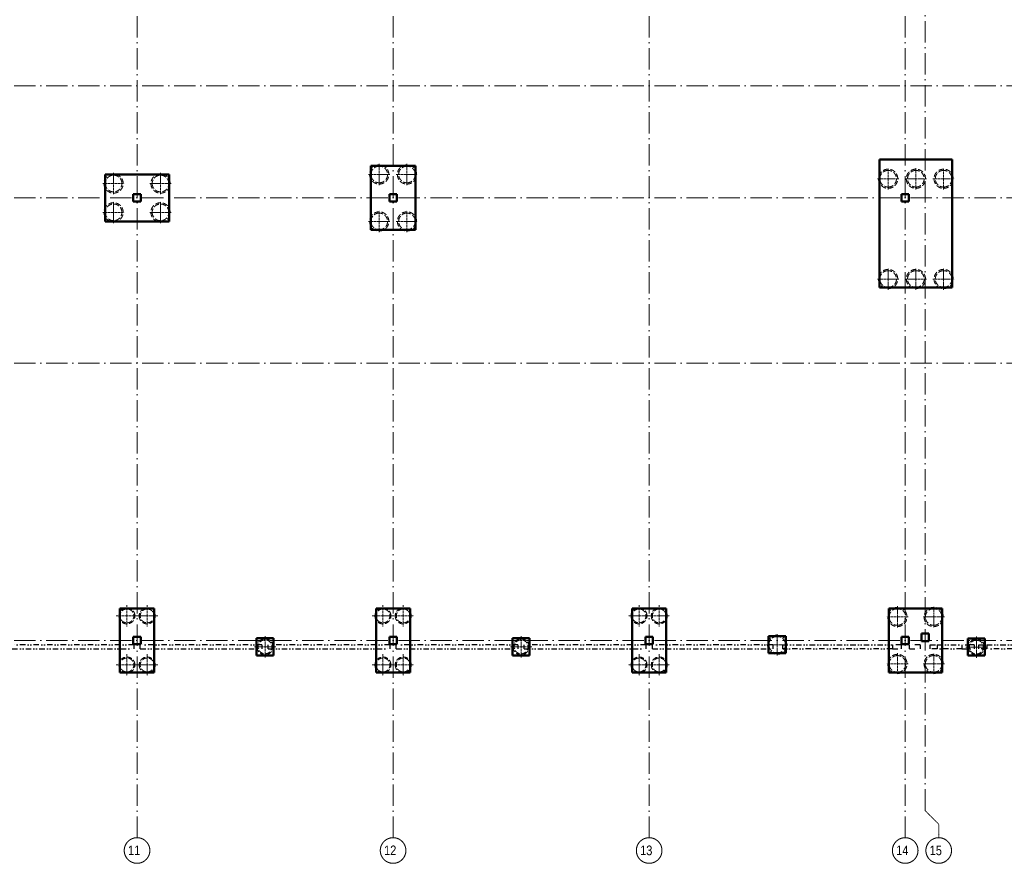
# Model space of a CAD drawing. Header units: millimetres. Extents: x -2694 to 670324, y -147023 to 76385.
# Tile 7 of 51: x 132270 to 178414, y -2696 to 36844. Entities that reach past the tile are written whole.
import ezdxf

# ---------------------------------------------------------------- set-up
doc = ezdxf.new("R2010")
doc.units = ezdxf.units.MM
doc.header["$LTSCALE"] = 10
for name, pattern in [('A_CARA_07', [7, 5, -2]), ('DASHDOT', [25.4, 12.7, -6.35, 0, -6.35]), ('DIVIDE', [31.75, 12.7, -6.35, 0, -6.35, 0, -6.35]), ('Čerchovaná 20mm', [3000, 2000, -500, 0, -500])]:
    doc.linetypes.add(name, pattern=pattern)
for name, color, linetype, lineweight in [('_A_OSY_HPFM', 253, 'DASHDOT', 13), ('CA_NEVHRA', 43, 'A_CARA_07', 20), ('CA_POHHRA25', 7, 'Continuous', 20), ('CA_REZY', 1, 'Continuous', 40), ('CA_ZAKLADY25', 43, 'Continuous', 20)]:
    doc.layers.add(name, color=color, linetype=linetype, lineweight=lineweight)
doc.styles.add('KÓTY', font='ARIALN.TTF')

# ---------------------------------------------------------------- blocks, each defined once
blk = doc.blocks.new('OSY_HPFM')
at = {"layer": '_A_OSY_HPFM', "color": 7, "linetype": 'Čerchovaná 20mm', "lineweight": 9, "ltscale": 0.05, "transparency": 33554641}
for p, q in [((137770, -1496), (137770, 75185)), ((149770, -1496), (149770, 75185)), ((161770, -1496), (161770, 75185)), ((173770, -1496), (173770, 75185)), ((174705, -226), (174705, 75185)), ((-1494, 33750), (294943, 33750)), ((-1494, 28490), (294943, 28490)), ((-1494, 20750), (294943, 20750)), ((-1494, 7750), (294943, 7750))]:
    blk.add_line(p, q, dxfattribs=at)
at = {"layer": '_A_OSY_HPFM', "color": 7, "lineweight": 9, "ltscale": 0.05, "transparency": 33554641}
for p, q in [((174705, -226), (175340, -861)), ((175340, -861), (175340, -1496))]:
    blk.add_line(p, q, dxfattribs=at)
at = {"layer": '_A_OSY_HPFM', "color": 7, "lineweight": 9, "ltscale": 100, "transparency": 33554641}
for centre in [(137770, -2096), (149770, -2096), (161770, -2096), (173770, -2096), (175340, -2096)]:
    blk.add_circle(centre, 600, dxfattribs=at)
at = {"layer": '_A_OSY_HPFM', "color": 7, "lineweight": 9, "ltscale": 0.05, "transparency": 33554641, "style": 'KÓTY'}
for s, p in [('11', (137347, -2314)), ('12', (149347, -2314)), ('13', (161347, -2314)), ('14', (173347, -2314)), ('15', (174917, -2314))]:
    blk.add_text(s, height=450, dxfattribs=at).set_placement(p)
blk = doc.blocks.new('zaklady hpfm')
at = {"layer": 'CA_ZAKLADY25', "color": 8, "lineweight": 50, "true_color": 0x7b7b7b}
for p, q in [((175970, 30290), (172570, 30290)), ((172570, 30290), (172570, 24290)), ((172570, 24290), (172570, 30290)), ((172570, 30290), (175970, 30290)), ((175970, 24290), (175970, 30290)), ((175970, 30290), (175970, 24290)), ((136270, 29590), (136270, 27390)), ((137170, 29590), (136270, 29590)), ((136270, 29590), (139270, 29590)), ((136270, 27390), (136270, 29590)), ((138370, 29590), (137170, 29590)), ((139270, 29590), (138370, 29590)), ((139270, 27390), (139270, 29590)), ((139270, 29590), (139270, 27390)), ((150820, 29990), (148720, 29990)), ((148720, 29990), (148720, 26990)), ((148720, 26990), (148720, 29990)), ((148720, 29990), (150820, 29990)), ((150820, 26990), (150820, 29990)), ((150820, 29990), (150820, 26990)), ((137595, 28315), (137595, 28665)), ((137595, 28665), (137945, 28665)), ((137595, 28665), (137595, 28315)), ((137945, 28665), (137595, 28665)), ((137945, 28665), (137945, 28315)), ((137945, 28665), (137945, 28315)), ((149595, 28665), (149945, 28665)), ((149595, 28315), (149595, 28665)), ((149945, 28665), (149595, 28665)), ((149595, 28665), (149595, 28315)), ((149945, 28665), (149945, 28315)), ((149945, 28315), (149945, 28665)), ((173595, 28665), (173945, 28665)), ((173595, 28315), (173595, 28665)), ((173945, 28665), (173595, 28665)), ((173595, 28665), (173595, 28315)), ((173945, 28665), (173945, 28315)), ((173945, 28315), (173945, 28665)), ((137945, 28315), (137595, 28315)), ((137595, 28315), (137945, 28315)), ((149945, 28315), (149595, 28315)), ((149595, 28315), (149945, 28315)), ((173945, 28315), (173595, 28315)), ((173595, 28315), (173945, 28315)), ((136270, 27390), (137170, 27390)), ((136270, 27390), (139270, 27390)), ((137170, 27390), (138370, 27390)), ((138370, 27390), (139270, 27390)), ((148720, 26990), (150820, 26990)), ((150820, 26990), (148720, 26990)), ((172570, 24290), (175970, 24290)), ((175970, 24290), (172570, 24290)), ((138570, 9250), (136970, 9250)), ((136970, 9250), (136970, 6250)), ((136970, 6250), (136970, 9250)), ((136970, 9250), (138570, 9250)), ((138570, 6250), (138570, 9250)), ((138570, 9250), (138570, 6250)), ((150570, 9250), (148970, 9250)), ((148970, 9250), (148970, 6250)), ((148970, 6250), (148970, 9250)), ((148970, 9250), (150570, 9250)), ((150570, 6250), (150570, 9250)), ((150570, 9250), (150570, 6250)), ((162570, 9250), (160970, 9250)), ((160970, 9250), (160970, 6250)), ((160970, 6250), (160970, 9250)), ((160970, 9250), (162570, 9250)), ((162570, 6250), (162570, 9250)), ((162570, 9250), (162570, 6250)), ((175505, 9250), (173005, 9250)), ((173005, 9250), (173005, 6250)), ((173005, 6250), (173005, 9250)), ((173005, 9250), (175505, 9250)), ((175505, 6250), (175505, 9250)), ((175505, 9250), (175505, 6250)), ((137595, 7925), (137945, 7925)), ((137595, 7575), (137595, 7925)), ((137945, 7925), (137595, 7925)), ((137595, 7925), (137595, 7575)), ((137945, 7925), (137945, 7575)), ((137945, 7575), (137945, 7925)), ((144170, 7850), (143370, 7850)), ((143370, 7850), (143370, 7050)), ((143370, 7050), (143370, 7850)), ((143370, 7850), (144170, 7850)), ((144170, 7050), (144170, 7850)), ((144170, 7850), (144170, 7050)), ((149595, 7925), (149945, 7925)), ((149595, 7575), (149595, 7925)), ((149945, 7925), (149595, 7925)), ((149595, 7925), (149595, 7575)), ((149945, 7925), (149945, 7575)), ((149945, 7575), (149945, 7925)), ((156170, 7850), (155370, 7850)), ((155370, 7850), (155370, 7050)), ((155370, 7050), (155370, 7850)), ((155370, 7850), (156170, 7850)), ((156170, 7050), (156170, 7850)), ((156170, 7850), (156170, 7050)), ((161595, 7925), (161945, 7925)), ((161595, 7575), (161595, 7925)), ((161945, 7925), (161595, 7925)), ((161595, 7925), (161595, 7575)), ((161945, 7925), (161945, 7575)), ((161945, 7575), (161945, 7925)), ((168170, 7950), (167370, 7950)), ((167370, 7950), (167370, 7150)), ((167370, 7150), (167370, 7950)), ((167370, 7950), (168170, 7950)), ((168170, 7150), (168170, 7950)), ((168170, 7950), (168170, 7150)), ((173595, 7925), (173945, 7925)), ((173595, 7575), (173595, 7925)), ((173945, 7925), (173595, 7925)), ((173595, 7925), (173595, 7575)), ((173945, 7925), (173945, 7575)), ((173945, 7575), (173945, 7925)), ((174530, 8073), (174880, 8073)), ((174530, 7723), (174530, 8073)), ((174880, 8073), (174530, 8073)), ((174530, 8073), (174530, 7723)), ((174880, 8073), (174880, 7723)), ((174880, 7723), (174880, 8073)), ((137945, 7575), (137595, 7575)), ((137595, 7575), (137945, 7575)), ((149945, 7575), (149595, 7575)), ((149595, 7575), (149945, 7575)), ((161945, 7575), (161595, 7575)), ((161595, 7575), (161945, 7575)), ((173945, 7575), (173595, 7575)), ((173595, 7575), (173945, 7575)), ((174880, 7723), (174530, 7723)), ((174530, 7723), (174880, 7723)), ((177505, 7840), (176705, 7840)), ((176705, 7840), (176705, 7040)), ((176705, 7040), (176705, 7840)), ((176705, 7840), (177505, 7840)), ((177505, 7040), (177505, 7840)), ((177505, 7840), (177505, 7040)), ((143370, 7050), (144170, 7050)), ((144170, 7050), (143370, 7050)), ((155370, 7050), (156170, 7050)), ((156170, 7050), (155370, 7050)), ((167370, 7150), (168170, 7150)), ((168170, 7150), (167370, 7150)), ((176705, 7040), (177505, 7040)), ((177505, 7040), (176705, 7040)), ((136970, 6250), (138570, 6250)), ((138570, 6250), (136970, 6250)), ((148970, 6250), (150570, 6250)), ((150570, 6250), (148970, 6250)), ((160970, 6250), (162570, 6250)), ((162570, 6250), (160970, 6250)), ((173005, 6250), (175505, 6250)), ((175505, 6250), (173005, 6250))]:
    blk.add_line(p, q, dxfattribs=at)
blk = doc.blocks.new('PRAHY')
at = {"layer": 'CA_REZY', "color": 251, "linetype": 'DIVIDE', "lineweight": 25, "ltscale": 2, "true_color": 0x646464}
for p, q in [((137620, -188429), (131920, -188429)), ((131920, -188629), (137620, -188629)), ((137620, -188429), (137620, -188629)), ((137920, -188629), (137920, -188429)), ((143620, -188429), (137920, -188429)), ((137920, -188629), (143620, -188629)), ((143620, -188429), (143620, -188629)), ((143920, -188629), (143920, -188429)), ((149620, -188429), (143920, -188429)), ((143920, -188629), (149620, -188629)), ((149620, -188429), (149620, -188629)), ((149920, -188629), (149920, -188429)), ((155620, -188429), (149920, -188429)), ((149920, -188629), (155620, -188629)), ((155620, -188429), (155620, -188629)), ((155920, -188629), (155920, -188429)), ((161620, -188429), (155920, -188429)), ((155920, -188629), (161620, -188629)), ((161620, -188429), (161620, -188629)), ((161920, -188629), (161920, -188429)), ((167570, -188429), (161920, -188429)), ((161920, -188629), (167570, -188629)), ((167570, -188429), (167570, -188629)), ((168020, -188429), (173170, -188429)), ((168020, -188429), (168020, -188629)), ((173170, -188629), (168020, -188629)), ((173580, -188429), (173170, -188429)), ((173170, -188429), (173170, -188629)), ((173170, -188429), (173170, -188629)), ((173170, -188629), (173580, -188629)), ((173580, -188429), (173580, -188629)), ((173970, -188629), (173970, -188429)), ((174470, -188429), (173970, -188429)), ((173970, -188629), (174470, -188629)), ((174470, -188429), (174470, -188629)), ((174935, -188629), (174935, -188429)), ((174935, -188429), (175270, -188429)), ((175270, -188629), (174935, -188629)), ((175270, -188429), (175270, -188629)), ((175270, -188429), (176430, -188429)), ((175270, -188429), (175270, -188629)), ((176430, -188629), (175270, -188629)), ((176995, -188429), (176430, -188429)), ((176430, -188429), (176430, -188629)), ((176430, -188429), (176430, -188629)), ((176430, -188629), (176995, -188629)), ((176995, -188429), (176995, -188629)), ((177220, -188629), (177220, -188429)), ((177220, -188429), (177590, -188429)), ((177590, -188629), (177220, -188629)), ((177590, -188429), (177590, -188629)), ((177590, -188429), (183890, -188429)), ((177590, -188429), (177590, -188629)), ((183890, -188629), (177590, -188629))]:
    blk.add_line(p, q, dxfattribs=at)
blk = doc.blocks.new('PILOTY')
at = {"layer": 'CA_NEVHRA', "color": 8, "true_color": 0x7b7b7b}
for p, q in [((149120, -172105), (149120, -171605)), ((150420, -172105), (150420, -171605)), ((136670, -172530), (136670, -172030)), ((138870, -172530), (138870, -172030)), ((149120, -172105), (148620, -172105)), ((149120, -172105), (149120, -172605)), ((149120, -172105), (149170, -172105)), ((149170, -172105), (149620, -172105)), ((150370, -172105), (149920, -172105)), ((150420, -172105), (150370, -172105)), ((150420, -172105), (150420, -172605)), ((150420, -172105), (150920, -172105)), ((172970, -172305), (172970, -171805)), ((174270, -172105), (174270, -171805)), ((174270, -172305), (174270, -172105)), ((175570, -172305), (175570, -171805)), ((136670, -172530), (136170, -172530)), ((136670, -172530), (137170, -172530)), ((136670, -172530), (136670, -173030)), ((138870, -172530), (138370, -172530)), ((138870, -172530), (138870, -173030)), ((138870, -172530), (139370, -172530)), ((172970, -172305), (172470, -172305)), ((172970, -172305), (172970, -172805)), ((172970, -172305), (173170, -172305)), ((173170, -172305), (173470, -172305)), ((174270, -172305), (173770, -172305)), ((174270, -172305), (174270, -172805)), ((174270, -172305), (174370, -172305)), ((174370, -172305), (174530, -172305)), ((174530, -172305), (174770, -172305)), ((175570, -172305), (175070, -172305)), ((175570, -172305), (175570, -172805)), ((175570, -172305), (176070, -172305)), ((136670, -173880), (136670, -173380)), ((138870, -173880), (138870, -173380)), ((136670, -173880), (136170, -173880)), ((136670, -173880), (137170, -173880)), ((136670, -173880), (136670, -174380)), ((138870, -173880), (138370, -173880)), ((138870, -173880), (139370, -173880)), ((138870, -173880), (138870, -174380)), ((149120, -174305), (149120, -173805)), ((150420, -174305), (150420, -173805)), ((149120, -174305), (148620, -174305)), ((149120, -174305), (149170, -174305)), ((149120, -174305), (149120, -174805)), ((149170, -174305), (149620, -174305)), ((150370, -174305), (149920, -174305)), ((150420, -174305), (150370, -174305)), ((150420, -174305), (150420, -174805)), ((150420, -174305), (150920, -174305)), ((172970, -177005), (172970, -176505)), ((174270, -177005), (174270, -176505)), ((175570, -177005), (175570, -176505)), ((172970, -177005), (172470, -177005)), ((172970, -177005), (172970, -177505)), ((172970, -177005), (173470, -177005)), ((174270, -177005), (173770, -177005)), ((174270, -177005), (174270, -177505)), ((174270, -177005), (174770, -177005)), ((175570, -177005), (175070, -177005)), ((175570, -177005), (176070, -177005)), ((175570, -177005), (175570, -177505)), ((137295, -192795), (137295, -192295)), ((138245, -192795), (138245, -192295)), ((149295, -192795), (149295, -192295)), ((150245, -192795), (150245, -192295)), ((161295, -192795), (161295, -192295)), ((162245, -192795), (162245, -192295)), ((173405, -192845), (173405, -192345)), ((175105, -192695), (175105, -192345)), ((137295, -192795), (136795, -192795)), ((137295, -192795), (137295, -193045)), ((137295, -192795), (137795, -192795)), ((138245, -192795), (137745, -192795)), ((138245, -192795), (138245, -193045)), ((138245, -192795), (138745, -192795)), ((149295, -192795), (148795, -192795)), ((149295, -192795), (149295, -193045)), ((149295, -192795), (149795, -192795)), ((150245, -192795), (149745, -192795)), ((150245, -192795), (150245, -193045)), ((150245, -192795), (150745, -192795)), ((161295, -192795), (160795, -192795)), ((161295, -192795), (161295, -193045)), ((161295, -192795), (161795, -192795)), ((162245, -192795), (161745, -192795)), ((162245, -192795), (162245, -193045)), ((162245, -192795), (162745, -192795)), ((173405, -192845), (172905, -192845)), ((173405, -192845), (173405, -193045)), ((173405, -192845), (173905, -192845)), ((175105, -192845), (174605, -192845)), ((175105, -192845), (175105, -192695)), ((175105, -192845), (175105, -193345)), ((175105, -192845), (175305, -192845)), ((175305, -192845), (175605, -192845)), ((137295, -193045), (137295, -193295)), ((138245, -193045), (138245, -193295)), ((149295, -193045), (149295, -193295)), ((150245, -193045), (150245, -193295)), ((161295, -193045), (161295, -193295)), ((162245, -193045), (162245, -193295)), ((173405, -193045), (173405, -193345)), ((143770, -194070), (143770, -193745)), ((155770, -194070), (155770, -193745)), ((167770, -193895), (167770, -193645)), ((177105, -194080), (177105, -193755)), ((143595, -194245), (143270, -194245)), ((143770, -194245), (143595, -194245)), ((143770, -194245), (143770, -194070)), ((143770, -194245), (143770, -194420)), ((143770, -194245), (143945, -194245)), ((143945, -194245), (144270, -194245)), ((155595, -194245), (155270, -194245)), ((155770, -194245), (155595, -194245)), ((155770, -194245), (155770, -194070)), ((155770, -194245), (155770, -194420)), ((155770, -194245), (155945, -194245)), ((155945, -194245), (156270, -194245)), ((167520, -194145), (167270, -194145)), ((167770, -194145), (167520, -194145)), ((167770, -194145), (167770, -193895)), ((167770, -194145), (167770, -194395)), ((167770, -194145), (168020, -194145)), ((168020, -194145), (168270, -194145)), ((176930, -194255), (176605, -194255)), ((177105, -194255), (176930, -194255)), ((177105, -194255), (177105, -194080)), ((177105, -194255), (177105, -194430)), ((177105, -194255), (177280, -194255)), ((177280, -194255), (177605, -194255)), ((137295, -194845), (137295, -194595)), ((138245, -194845), (138245, -194595)), ((143770, -194420), (143770, -194745)), ((149295, -194845), (149295, -194595)), ((150245, -194845), (150245, -194595)), ((155770, -194420), (155770, -194745)), ((161295, -194845), (161295, -194595)), ((162245, -194845), (162245, -194595)), ((167770, -194395), (167770, -194645)), ((173405, -194845), (173405, -194545)), ((175105, -194895), (175105, -194545)), ((177105, -194430), (177105, -194755)), ((137295, -195095), (136795, -195095)), ((137295, -195095), (137295, -194845)), ((137295, -195095), (137795, -195095)), ((137295, -195095), (137295, -195595)), ((138245, -195095), (137745, -195095)), ((138245, -195095), (138245, -194845)), ((138245, -195095), (138245, -195595)), ((138245, -195095), (138745, -195095)), ((149295, -195095), (148795, -195095)), ((149295, -195095), (149295, -194845)), ((149295, -195095), (149795, -195095)), ((149295, -195095), (149295, -195595)), ((150245, -195095), (149745, -195095)), ((150245, -195095), (150245, -194845)), ((150245, -195095), (150245, -195595)), ((150245, -195095), (150745, -195095)), ((161295, -195095), (160795, -195095)), ((161295, -195095), (161295, -194845)), ((161295, -195095), (161795, -195095)), ((161295, -195095), (161295, -195595)), ((162245, -195095), (161745, -195095)), ((162245, -195095), (162245, -194845)), ((162245, -195095), (162245, -195595)), ((162245, -195095), (162745, -195095)), ((173405, -195045), (172905, -195045)), ((173405, -195045), (173405, -194845)), ((173405, -195045), (173905, -195045)), ((173405, -195045), (173405, -195545)), ((175105, -195045), (174605, -195045)), ((175105, -195045), (175105, -194895)), ((175105, -195045), (175105, -195545)), ((175105, -195045), (175605, -195045))]:
    blk.add_line(p, q, dxfattribs=at)
at = {"layer": 'CA_NEVHRA', "color": 8, "ltscale": 5, "true_color": 0x7b7b7b}
for centre, radius, start, end in [((149120, -172105), 450, 0, 180), ((149120, -172105), 450, 0, 180), ((150420, -172105), 450, 0, 180), ((150420, -172105), 450, 0, 180), ((136670, -172530), 450, 90, 270), ((136670, -172530), 450, 90, 270), ((136670, -172530), 450, 270, 90), ((136670, -172530), 450, 270, 90), ((138870, -172530), 450, 90, 270), ((138870, -172530), 450, 90, 270), ((138870, -172530), 450, 270, 90), ((138870, -172530), 450, 270, 90), ((149120, -172105), 450, 180, 0), ((149120, -172105), 450, 180, 0), ((149120, -172105), 390, 90, 270), ((149120, -172105), 390, 90, 270), ((149120, -172105), 390, 270, 90), ((149120, -172105), 390, 270, 90), ((150420, -172105), 450, 180, 0), ((150420, -172105), 450, 180, 0), ((150420, -172105), 390, 90, 270), ((150420, -172105), 390, 90, 270), ((150420, -172105), 390, 270, 90), ((150420, -172105), 390, 270, 90), ((172970, -172305), 450, 0, 180), ((172970, -172305), 450, 0, 180), ((172970, -172305), 390, 90, 270), ((172970, -172305), 390, 90, 270), ((172970, -172305), 390, 270, 90), ((172970, -172305), 390, 270, 90), ((174270, -172305), 450, 0, 180), ((174270, -172305), 450, 0, 180), ((174270, -172305), 390, 90, 270), ((174270, -172305), 390, 90, 270), ((174270, -172305), 390, 270, 90), ((174270, -172305), 390, 270, 90), ((175570, -172305), 450, 0, 180), ((175570, -172305), 450, 0, 180), ((175570, -172305), 390, 90, 270), ((175570, -172305), 390, 90, 270), ((175570, -172305), 390, 270, 90), ((175570, -172305), 390, 270, 90), ((136670, -172530), 390, 0, 180), ((136670, -172530), 390, 0, 180), ((136670, -172530), 390, 180, 0), ((136670, -172530), 390, 180, 0), ((138870, -172530), 390, 0, 180), ((138870, -172530), 390, 0, 180), ((138870, -172530), 390, 180, 0), ((138870, -172530), 390, 180, 0), ((172970, -172305), 450, 180, 0), ((172970, -172305), 450, 180, 0), ((174270, -172305), 450, 180, 0), ((174270, -172305), 450, 180, 0), ((175570, -172305), 450, 180, 0), ((175570, -172305), 450, 180, 0), ((136670, -173880), 450, 90, 270), ((136670, -173880), 450, 90, 270), ((136670, -173880), 390, 0, 180), ((136670, -173880), 390, 0, 180), ((136670, -173880), 450, 270, 90), ((136670, -173880), 450, 270, 90), ((138870, -173880), 450, 90, 270), ((138870, -173880), 450, 90, 270), ((138870, -173880), 390, 0, 180), ((138870, -173880), 390, 0, 180), ((138870, -173880), 450, 270, 90), ((138870, -173880), 450, 270, 90), ((136670, -173880), 390, 180, 0), ((136670, -173880), 390, 180, 0), ((138870, -173880), 390, 180, 0), ((138870, -173880), 390, 180, 0), ((149120, -174305), 450, 0, 180), ((149120, -174305), 450, 0, 180), ((149120, -174305), 390, 90, 270), ((149120, -174305), 390, 90, 270), ((149120, -174305), 390, 270, 90), ((149120, -174305), 390, 270, 90), ((150420, -174305), 450, 0, 180), ((150420, -174305), 450, 0, 180), ((150420, -174305), 390, 90, 270), ((150420, -174305), 390, 90, 270), ((150420, -174305), 390, 270, 90), ((150420, -174305), 390, 270, 90), ((149120, -174305), 450, 180, 0), ((149120, -174305), 450, 180, 0), ((150420, -174305), 450, 180, 0), ((150420, -174305), 450, 180, 0), ((172970, -177005), 450, 0, 180), ((172970, -177005), 450, 0, 180), ((172970, -177005), 390, 90, 270), ((172970, -177005), 390, 90, 270), ((172970, -177005), 390, 270, 90), ((172970, -177005), 390, 270, 90), ((174270, -177005), 450, 0, 180), ((174270, -177005), 450, 0, 180), ((174270, -177005), 390, 90, 270), ((174270, -177005), 390, 90, 270), ((174270, -177005), 390, 270, 90), ((174270, -177005), 390, 270, 90), ((175570, -177005), 450, 0, 180), ((175570, -177005), 450, 0, 180), ((175570, -177005), 390, 90, 270), ((175570, -177005), 390, 90, 270), ((175570, -177005), 390, 270, 90), ((175570, -177005), 390, 270, 90), ((172970, -177005), 450, 180, 0), ((172970, -177005), 450, 180, 0), ((174270, -177005), 450, 180, 0), ((174270, -177005), 450, 180, 0), ((175570, -177005), 450, 180, 0), ((175570, -177005), 450, 180, 0), ((137295, -192795), 375, 0, 180), ((137295, -192795), 375, 0, 180), ((138245, -192795), 375, 0, 180), ((138245, -192795), 375, 0, 180), ((149295, -192795), 375, 0, 180), ((149295, -192795), 375, 0, 180), ((150245, -192795), 375, 0, 180), ((150245, -192795), 375, 0, 180), ((161295, -192795), 375, 0, 180), ((161295, -192795), 375, 0, 180), ((162245, -192795), 375, 0, 180), ((162245, -192795), 375, 0, 180), ((173405, -192845), 450, 0, 180), ((173405, -192845), 450, 0, 180), ((175105, -192845), 450, 0, 180), ((175105, -192845), 450, 0, 180), ((137295, -192795), 375, 180, 0), ((137295, -192795), 375, 180, 0), ((137295, -192795), 325, 90, 270), ((137295, -192795), 325, 90, 270), ((137295, -192795), 325, 270, 90), ((137295, -192795), 325, 270, 90), ((138245, -192795), 375, 180, 0), ((138245, -192795), 375, 180, 0), ((138245, -192795), 325, 90, 270), ((138245, -192795), 325, 90, 270), ((138245, -192795), 325, 270, 90), ((138245, -192795), 325, 270, 90), ((149295, -192795), 375, 180, 0), ((149295, -192795), 375, 180, 0), ((149295, -192795), 325, 90, 270), ((149295, -192795), 325, 90, 270), ((149295, -192795), 325, 270, 90), ((149295, -192795), 325, 270, 90), ((150245, -192795), 375, 180, 0), ((150245, -192795), 375, 180, 0), ((150245, -192795), 325, 90, 270), ((150245, -192795), 325, 90, 270), ((150245, -192795), 325, 270, 90), ((150245, -192795), 325, 270, 90), ((161295, -192795), 375, 180, 0), ((161295, -192795), 375, 180, 0), ((161295, -192795), 325, 90, 270), ((161295, -192795), 325, 90, 270), ((161295, -192795), 325, 270, 90), ((161295, -192795), 325, 270, 90), ((162245, -192795), 375, 180, 0), ((162245, -192795), 375, 180, 0), ((162245, -192795), 325, 90, 270), ((162245, -192795), 325, 90, 270), ((162245, -192795), 325, 270, 90), ((162245, -192795), 325, 270, 90), ((173405, -192845), 450, 180, 0), ((173405, -192845), 450, 180, 0), ((173405, -192845), 390, 90, 270), ((173405, -192845), 390, 90, 270), ((173405, -192845), 390, 270, 90), ((173405, -192845), 390, 270, 90), ((175105, -192845), 450, 180, 0), ((175105, -192845), 450, 180, 0), ((175105, -192845), 390, 90, 270), ((175105, -192845), 390, 90, 270), ((175105, -192845), 390, 270, 90), ((175105, -192845), 390, 270, 90), ((167770, -194145), 450, 0, 180), ((167770, -194145), 450, 0, 180), ((167770, -194145), 390, 90, 270), ((167770, -194145), 390, 90, 270), ((167770, -194145), 390, 270, 90), ((167770, -194145), 390, 270, 90), ((143770, -194245), 375, 0, 180), ((143770, -194245), 375, 0, 180), ((143770, -194245), 375, 180, 0), ((143770, -194245), 375, 180, 0), ((143770, -194245), 325, 90, 270), ((143770, -194245), 325, 90, 270), ((143770, -194245), 325, 270, 90), ((143770, -194245), 325, 270, 90), ((155770, -194245), 375, 0, 180), ((155770, -194245), 375, 0, 180), ((155770, -194245), 375, 180, 0), ((155770, -194245), 375, 180, 0), ((155770, -194245), 325, 90, 270), ((155770, -194245), 325, 90, 270), ((155770, -194245), 325, 270, 90), ((155770, -194245), 325, 270, 90), ((167770, -194145), 450, 180, 0), ((167770, -194145), 450, 180, 0), ((177105, -194255), 375, 0, 180), ((177105, -194255), 375, 0, 180), ((177105, -194255), 375, 180, 0), ((177105, -194255), 375, 180, 0), ((177105, -194255), 325, 90, 270), ((177105, -194255), 325, 90, 270), ((177105, -194255), 325, 270, 90), ((177105, -194255), 325, 270, 90), ((137295, -195095), 375, 0, 180), ((137295, -195095), 375, 0, 180), ((138245, -195095), 375, 0, 180), ((138245, -195095), 375, 0, 180), ((149295, -195095), 375, 0, 180), ((149295, -195095), 375, 0, 180), ((150245, -195095), 375, 0, 180), ((150245, -195095), 375, 0, 180), ((161295, -195095), 375, 0, 180), ((161295, -195095), 375, 0, 180), ((162245, -195095), 375, 0, 180), ((162245, -195095), 375, 0, 180), ((173405, -195045), 450, 0, 180), ((173405, -195045), 450, 0, 180), ((173405, -195045), 390, 90, 270), ((173405, -195045), 390, 90, 270), ((173405, -195045), 390, 270, 90), ((173405, -195045), 390, 270, 90), ((175105, -195045), 450, 0, 180), ((175105, -195045), 450, 0, 180), ((175105, -195045), 390, 90, 270), ((175105, -195045), 390, 90, 270), ((175105, -195045), 390, 270, 90), ((175105, -195045), 390, 270, 90), ((137295, -195095), 375, 180, 0), ((137295, -195095), 375, 180, 0), ((137295, -195095), 325, 90, 270), ((137295, -195095), 325, 90, 270), ((137295, -195095), 325, 270, 90), ((137295, -195095), 325, 270, 90), ((138245, -195095), 375, 180, 0), ((138245, -195095), 375, 180, 0), ((138245, -195095), 325, 90, 270), ((138245, -195095), 325, 90, 270), ((138245, -195095), 325, 270, 90), ((138245, -195095), 325, 270, 90), ((149295, -195095), 375, 180, 0), ((149295, -195095), 375, 180, 0), ((149295, -195095), 325, 90, 270), ((149295, -195095), 325, 90, 270), ((149295, -195095), 325, 270, 90), ((149295, -195095), 325, 270, 90), ((150245, -195095), 375, 180, 0), ((150245, -195095), 375, 180, 0), ((150245, -195095), 325, 90, 270), ((150245, -195095), 325, 90, 270), ((150245, -195095), 325, 270, 90), ((150245, -195095), 325, 270, 90), ((161295, -195095), 375, 180, 0), ((161295, -195095), 375, 180, 0), ((161295, -195095), 325, 90, 270), ((161295, -195095), 325, 90, 270), ((161295, -195095), 325, 270, 90), ((161295, -195095), 325, 270, 90), ((162245, -195095), 375, 180, 0), ((162245, -195095), 375, 180, 0), ((162245, -195095), 325, 90, 270), ((162245, -195095), 325, 90, 270), ((162245, -195095), 325, 270, 90), ((162245, -195095), 325, 270, 90), ((173405, -195045), 450, 180, 0), ((173405, -195045), 450, 180, 0), ((175105, -195045), 450, 180, 0), ((175105, -195045), 450, 180, 0)]:
    blk.add_arc(centre, radius, start, end, dxfattribs=at)

msp = doc.modelspace()

# ---------------------------------------------------------------- block references
at = {"layer": '_A_OSY_HPFM'}
msp.add_blockref('OSY_HPFM', (0, 0), dxfattribs=at)
at = {"layer": 'CA_NEVHRA'}
msp.add_blockref('PILOTY', (0, 201694.5), dxfattribs=at)
at = {"layer": 'CA_POHHRA25'}
msp.add_blockref('PRAHY', (0, 195978.4), dxfattribs=at)
at = {"layer": 'CA_ZAKLADY25'}
msp.add_blockref('zaklady hpfm', (0, 0), dxfattribs=at)

doc.saveas('drawing.dxf')
